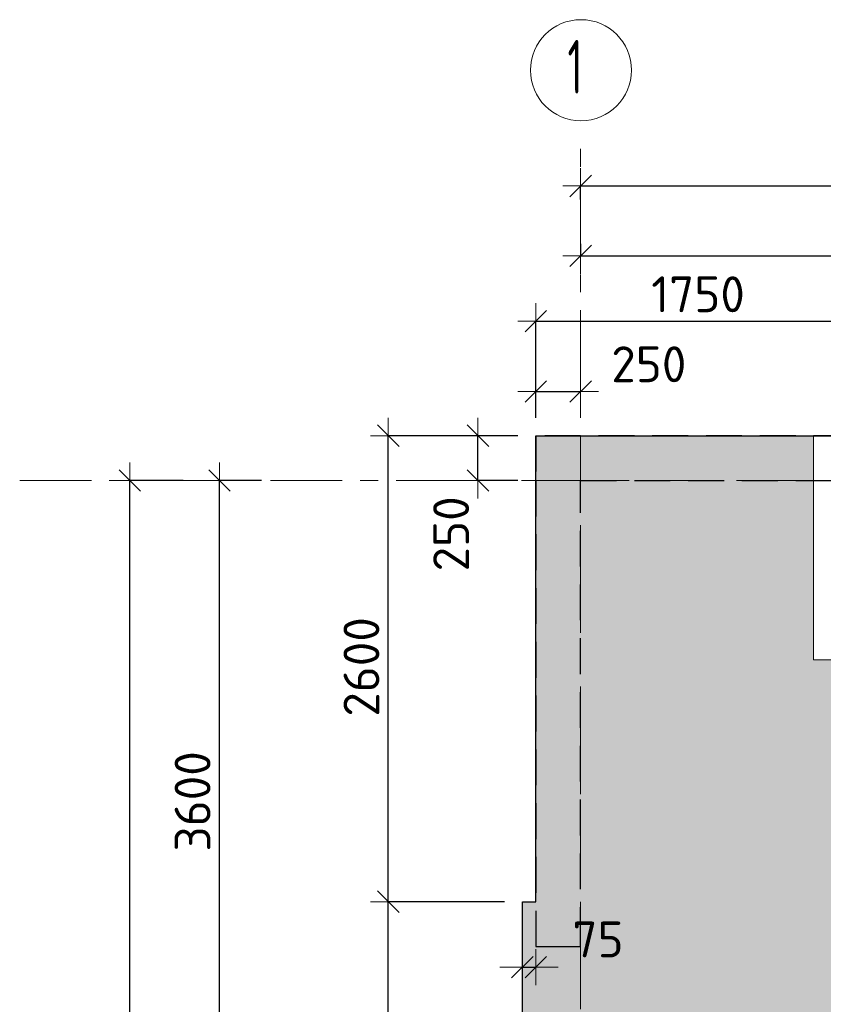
# Model space of a CAD drawing. Header units: metres. Extents: x -38 to 89, y -15 to 19.
# Tile 11 of 120: x -2.63 to 1.85, y 13.48 to 18.97. Entities that reach past the tile are written whole.
import ezdxf

# ---------------------------------------------------------------- set-up
doc = ezdxf.new("R2010")
doc.units = ezdxf.units.M
doc.header["$PDMODE"] = 65
for name, pattern in [('______11', [0.5, 0.4, -0.05, 0, -0.05]), ('______2', [0.27, 0.2, -0.07]), ('______5', [1.1, 0.8, -0.1, 0.1, -0.1])]:
    doc.linetypes.add(name, pattern=pattern)
for name, color, linetype, lineweight in [('XR$2$Осевая линия (1)', 7, '______5', 13), ('XR$2$Размерная линия (1)', 7, 'Continuous', 13), ('XR$3$Перекрытие (1)', 7, 'Continuous', 35), ('XR$3$Перекрытие (2)', 7, 'Continuous', 35), ('XR$4$Заливка', 7, 'Continuous', 13), ('XR$4$Перекрытие (1)', 7, 'Continuous', 35), ('XR$4$Перекрытие (2)', 7, 'Continuous', 35), ('XR$4$Размерная линия (1)', 7, 'Continuous', 13), ('XR$6$Стена (1)', 7, 'Continuous', 35)]:
    doc.layers.add(name, color=color, linetype=linetype, lineweight=lineweight)
doc.styles.add('ISOCPEUR', font='txt')
doc.dimstyles.new('DIMSTYLE_13', dxfattribs={"dimtxt": 0.2, "dimasz": 0.2, "dimexe": 0, "dimexo": 1e-06, "dimgap": 0.1, "dimtad": 2, "dimdec": 0, "dimlfac": 1000, "dimrnd": 5, "dimzin": 12, "dimdsep": 46, "dimtxsty": 'ISOCPEUR', "dimblk1": 'ALL_ML_STRICH', "dimblk2": 'ALL_ML_STRICH', "dimsah": 1, "dimcen": 0, "dimse1": 1, "dimse2": 1, "dimclrd": 7, "dimclre": 256, "dimclrt": 7, "dimadec": 0, "dimazin": 0, "dimtfac": 1, "dimtdec": 0, "dimtix": 1, "dimtmove": 2, "dimatfit": 3, "dimfxl": 0, "dimtvp": 1.2, "dimtzin": 0, "dimlwd": 0, "dimlwe": -3, "dimarcsym": 0})
doc.dimstyles.new('DIMSTYLE_3', dxfattribs={"dimtxt": 0.2, "dimasz": 0.2, "dimexe": 0, "dimexo": 0, "dimgap": 0.1, "dimtad": 2, "dimdec": 0, "dimlfac": 1000, "dimrnd": 5, "dimzin": 12, "dimdsep": 46, "dimtxsty": 'ISOCPEUR', "dimblk1": 'ALL_ML_STRICH', "dimblk2": 'ALL_ML_STRICH', "dimsah": 1, "dimcen": 0, "dimclrd": 7, "dimclre": 256, "dimclrt": 7, "dimadec": 0, "dimazin": 0, "dimtfac": 1, "dimtdec": 0, "dimtix": 1, "dimtmove": 2, "dimatfit": 3, "dimfxl": 0, "dimtzin": 0, "dimlwd": 0, "dimlwe": -3, "dimarcsym": 0})
doc.dimstyles.new('DIMSTYLE_6', dxfattribs={"dimtxt": 0.2, "dimasz": 0.2, "dimexe": 0, "dimexo": 0, "dimgap": 0.1, "dimtad": 2, "dimdec": 0, "dimlfac": 1000, "dimrnd": 5, "dimzin": 12, "dimdsep": 46, "dimtxsty": 'ISOCPEUR', "dimblk1": 'ALL_ML_STRICH', "dimblk2": 'ALL_ML_STRICH', "dimsah": 1, "dimcen": 0, "dimclrd": 7, "dimclre": 256, "dimclrt": 7, "dimadec": 0, "dimazin": 0, "dimtfac": 1, "dimtdec": 0, "dimtix": 1, "dimtmove": 2, "dimatfit": 3, "dimfxl": 0, "dimtvp": 1.2, "dimtzin": 0, "dimlwd": 0, "dimlwe": -3, "dimarcsym": 0})

# ---------------------------------------------------------------- blocks, each defined once
blk = doc.blocks.new('ALL_ML_STRICH')
at = {"color": 0, "linetype": 'ByBlock', "lineweight": -2}
for p, q in [((-0.3, -0.3), (0.3, 0.3)), ((0, -0.5), (0, 0.5)), ((-1, 0), (0.5, 0))]:
    blk.add_line(p, q, dxfattribs=at)
blk = doc.blocks.new('*D19')
at = {"layer": 'DEFPOINTS', "color": 7, "linetype": 'Continuous', "lineweight": 13, "transparency": 33554687}
for p in [(0.5, 18.0429), (0.5, 17.9468), (61.6, 17.1197)]:
    blk.add_point(p, dxfattribs=at)
at = {"layer": 'XR$2$Размерная линия (1)', "color": 9, "linetype": 'Continuous', "lineweight": -2, "true_color": 0xc7c7c7, "transparency": 33554687}
for p, q in [((0.5, 17.9668), (0.5, 18.0429)), ((61.6, 17.1397), (61.6, 18.0429))]:
    blk.add_line(p, q, dxfattribs=at)
at = {"layer": 'XR$2$Размерная линия (1)', "color": 7, "linetype": 'Continuous', "lineweight": -2, "transparency": 33554687}
blk.add_line((0.5, 18.0429), (61.6, 18.0429), dxfattribs=at)
at = {"layer": 'XR$2$Размерная линия (1)', "color": 7, "linetype": 'Continuous', "lineweight": 13, "transparency": 33554687, "xscale": 0.2, "yscale": 0.2, "zscale": 0.2, "rotation": 180}
blk.add_blockref('ALL_ML_STRICH', (0.5, 18.0429), dxfattribs=at)
at = {"layer": 'XR$2$Размерная линия (1)', "color": 7, "linetype": 'Continuous', "lineweight": 13, "transparency": 33554687, "xscale": 0.2, "yscale": 0.2, "zscale": 0.2}
blk.add_blockref('ALL_ML_STRICH', (61.6, 18.0429), dxfattribs=at)
at = {"layer": 'XR$2$Размерная линия (1)', "color": 7, "linetype": 'Continuous', "lineweight": 13, "transparency": 33554687, "insert": (31.1, 18.1929), "char_height": 0.2, "width": 1, "attachment_point": 5, "style": 'ISOCPEUR'}
blk.add_mtext('\\A1;{61100}', dxfattribs=at)
blk = doc.blocks.new('*D20')
at = {"layer": 'DEFPOINTS', "color": 7, "linetype": 'Continuous', "lineweight": 13, "transparency": 33554687}
for p in [(4.5, 17.7612), (0.5, 17.7395), (0.5, 17.6528)]:
    blk.add_point(p, dxfattribs=at)
at = {"layer": 'XR$2$Размерная линия (1)', "color": 9, "linetype": 'Continuous', "lineweight": -2, "true_color": 0xc7c7c7, "transparency": 33554687}
for p, q in [((4.5, 17.7412), (4.5, 17.6528)), ((0.5, 17.7195), (0.5, 17.6528))]:
    blk.add_line(p, q, dxfattribs=at)
at = {"layer": 'XR$2$Размерная линия (1)', "color": 7, "linetype": 'Continuous', "lineweight": -2, "transparency": 33554687}
blk.add_line((0.5, 17.6528), (4.5, 17.6528), dxfattribs=at)
at = {"layer": 'XR$2$Размерная линия (1)', "color": 7, "linetype": 'Continuous', "lineweight": 13, "transparency": 33554687, "xscale": 0.2, "yscale": 0.2, "zscale": 0.2, "rotation": 180}
blk.add_blockref('ALL_ML_STRICH', (0.5, 17.6528), dxfattribs=at)
at = {"layer": 'XR$2$Размерная линия (1)', "color": 7, "linetype": 'Continuous', "lineweight": 13, "transparency": 33554687, "xscale": 0.2, "yscale": 0.2, "zscale": 0.2}
blk.add_blockref('ALL_ML_STRICH', (4.5, 17.6528), dxfattribs=at)
at = {"layer": 'XR$2$Размерная линия (1)', "color": 7, "linetype": 'Continuous', "lineweight": 13, "transparency": 33554687, "insert": (2.5, 17.8028), "char_height": 0.2, "width": 0.8, "attachment_point": 5, "style": 'ISOCPEUR'}
blk.add_mtext('\\A1;{4000}', dxfattribs=at)
blk = doc.blocks.new('*D33')
at = {"layer": 'DEFPOINTS', "color": 7, "linetype": 'Continuous', "lineweight": 13, "transparency": 33554687}
for p in [(-1.6986, 16.4), (-2.2938, 0), (-2.0153, 0)]:
    blk.add_point(p, dxfattribs=at)
at = {"layer": 'XR$2$Размерная линия (1)', "color": 9, "linetype": 'Continuous', "lineweight": -2, "true_color": 0xc7c7c7, "transparency": 33554687}
for p, q in [((-1.7186, 16.4), (-2.0153, 16.4)), ((-2.2738, 0), (-2.0153, 0))]:
    blk.add_line(p, q, dxfattribs=at)
at = {"layer": 'XR$2$Размерная линия (1)', "color": 7, "linetype": 'Continuous', "lineweight": -2, "transparency": 33554687}
blk.add_line((-2.0153, 0), (-2.0153, 16.4), dxfattribs=at)
at = {"layer": 'XR$2$Размерная линия (1)', "color": 7, "linetype": 'Continuous', "lineweight": 13, "transparency": 33554687, "xscale": 0.2, "yscale": 0.2, "zscale": 0.2}
for p, rotation in [((-2.0153, 16.4), 90), ((-2.0153, 0), 270)]:
    blk.add_blockref('ALL_ML_STRICH', p, dxfattribs=dict(at, rotation=rotation))
at = {"layer": 'XR$2$Размерная линия (1)', "color": 7, "linetype": 'Continuous', "lineweight": 13, "transparency": 33554687, "insert": (-2.1653, 8.22), "char_height": 0.2, "width": 1, "attachment_point": 5, "rotation": 90, "style": 'ISOCPEUR'}
blk.add_mtext('\\A1;{16400}', dxfattribs=at)
blk = doc.blocks.new('*D38')
at = {"layer": 'DEFPOINTS', "color": 7, "linetype": 'Continuous', "lineweight": 13, "transparency": 33554687}
for p in [(-1.2605, 16.4), (-1.5153, 12.8), (-1.3472, 12.8)]:
    blk.add_point(p, dxfattribs=at)
at = {"layer": 'XR$2$Размерная линия (1)', "color": 9, "linetype": 'Continuous', "lineweight": -2, "true_color": 0xc7c7c7, "transparency": 33554687}
for p, q in [((-1.2805, 16.4), (-1.5153, 16.4)), ((-1.3672, 12.8), (-1.5153, 12.8))]:
    blk.add_line(p, q, dxfattribs=at)
at = {"layer": 'XR$2$Размерная линия (1)', "color": 7, "linetype": 'Continuous', "lineweight": -2, "transparency": 33554687}
blk.add_line((-1.5153, 12.8), (-1.5153, 16.4), dxfattribs=at)
at = {"layer": 'XR$2$Размерная линия (1)', "color": 7, "linetype": 'Continuous', "lineweight": 13, "transparency": 33554687, "xscale": 0.2, "yscale": 0.2, "zscale": 0.2}
for p, rotation in [((-1.5153, 16.4), 90), ((-1.5153, 12.8), 270)]:
    blk.add_blockref('ALL_ML_STRICH', p, dxfattribs=dict(at, rotation=rotation))
at = {"layer": 'XR$2$Размерная линия (1)', "color": 7, "linetype": 'Continuous', "lineweight": 13, "transparency": 33554687, "insert": (-1.6653, 14.61), "char_height": 0.2, "width": 0.8, "attachment_point": 5, "rotation": 90, "style": 'ISOCPEUR'}
blk.add_mtext('\\A1;{3600}', dxfattribs=at)
blk = doc.blocks.new('*D46')
at = {"layer": 'DEFPOINTS', "color": 7, "linetype": 'Continuous', "lineweight": 13, "transparency": 33554687}
for p in [(0.25, 16.65), (-0.0731, 16.4), (0.25, 16.4)]:
    blk.add_point(p, dxfattribs=at)
at = {"layer": 'XR$4$Размерная линия (1)', "color": 9, "linetype": 'Continuous', "lineweight": -2, "true_color": 0xc7c7c7, "transparency": 33554687}
for p, q in [((0.15, 16.65), (-0.0731, 16.65)), ((0.15, 16.4), (-0.0731, 16.4))]:
    blk.add_line(p, q, dxfattribs=at)
at = {"layer": 'XR$4$Размерная линия (1)', "color": 7, "linetype": 'Continuous', "lineweight": -2, "transparency": 33554687}
blk.add_line((-0.0731, 16.4), (-0.0731, 16.65), dxfattribs=at)
at = {"layer": 'XR$4$Размерная линия (1)', "color": 7, "linetype": 'Continuous', "lineweight": 13, "transparency": 33554687, "xscale": 0.2, "yscale": 0.2, "zscale": 0.2}
for p, rotation in [((-0.0731, 16.65), 90), ((-0.0731, 16.4), 270)]:
    blk.add_blockref('ALL_ML_STRICH', p, dxfattribs=dict(at, rotation=rotation))
at = {"layer": 'XR$4$Размерная линия (1)', "color": 7, "linetype": 'Continuous', "lineweight": 13, "transparency": 33554687, "insert": (-0.2227, 16.1022), "char_height": 0.2, "width": 0.6, "attachment_point": 5, "rotation": 90, "style": 'ISOCPEUR'}
blk.add_mtext('\\A1;{250}', dxfattribs=at)
blk = doc.blocks.new('*D494')
at = {"layer": 'DEFPOINTS', "color": 7, "linetype": 'Continuous', "lineweight": 13, "transparency": 33554687}
for p in [(0.175, 14.05), (-0.5731, -0.25), (0.25, -0.25)]:
    blk.add_point(p, dxfattribs=at)
at = {"layer": 'XR$4$Размерная линия (1)', "color": 9, "linetype": 'Continuous', "lineweight": -2, "true_color": 0xc7c7c7, "transparency": 33554687}
for p, q in [((0.075, 14.05), (-0.5731, 14.05)), ((0.15, -0.25), (-0.5731, -0.25))]:
    blk.add_line(p, q, dxfattribs=at)
at = {"layer": 'XR$4$Размерная линия (1)', "color": 7, "linetype": 'Continuous', "lineweight": -2, "transparency": 33554687}
blk.add_line((-0.5731, -0.25), (-0.5731, 14.05), dxfattribs=at)
at = {"layer": 'XR$4$Размерная линия (1)', "color": 7, "linetype": 'Continuous', "lineweight": 13, "transparency": 33554687, "xscale": 0.2, "yscale": 0.2, "zscale": 0.2}
for p, rotation in [((-0.5731, 14.05), 90), ((-0.5731, -0.25), 270)]:
    blk.add_blockref('ALL_ML_STRICH', p, dxfattribs=dict(at, rotation=rotation))
at = {"layer": 'XR$4$Размерная линия (1)', "color": 7, "linetype": 'Continuous', "lineweight": 13, "transparency": 33554687, "insert": (-0.7231, 6.92), "char_height": 0.2, "width": 1, "attachment_point": 5, "rotation": 90, "style": 'ISOCPEUR'}
blk.add_mtext('\\A1;{14300}', dxfattribs=at)
blk = doc.blocks.new('*D495')
at = {"layer": 'DEFPOINTS', "color": 7, "linetype": 'Continuous', "lineweight": 13, "transparency": 33554687}
for p in [(0.25, 16.65), (-0.5731, 14.05), (0.175, 14.05)]:
    blk.add_point(p, dxfattribs=at)
at = {"layer": 'XR$4$Размерная линия (1)', "color": 9, "linetype": 'Continuous', "lineweight": -2, "true_color": 0xc7c7c7, "transparency": 33554687}
for p, q in [((0.15, 16.65), (-0.5731, 16.65)), ((0.075, 14.05), (-0.5731, 14.05))]:
    blk.add_line(p, q, dxfattribs=at)
at = {"layer": 'XR$4$Размерная линия (1)', "color": 7, "linetype": 'Continuous', "lineweight": -2, "transparency": 33554687}
blk.add_line((-0.5731, 14.05), (-0.5731, 16.65), dxfattribs=at)
at = {"layer": 'XR$4$Размерная линия (1)', "color": 7, "linetype": 'Continuous', "lineweight": 13, "transparency": 33554687, "xscale": 0.2, "yscale": 0.2, "zscale": 0.2}
for p, rotation in [((-0.5731, 16.65), 90), ((-0.5731, 14.05), 270)]:
    blk.add_blockref('ALL_ML_STRICH', p, dxfattribs=dict(at, rotation=rotation))
at = {"layer": 'XR$4$Размерная линия (1)', "color": 7, "linetype": 'Continuous', "lineweight": 13, "transparency": 33554687, "insert": (-0.7231, 15.36), "char_height": 0.2, "width": 0.8, "attachment_point": 5, "rotation": 90, "style": 'ISOCPEUR'}
blk.add_mtext('\\A1;{2600}', dxfattribs=at)
blk = doc.blocks.new('*D496')
at = {"layer": 'DEFPOINTS', "color": 7, "linetype": 'Continuous', "lineweight": 13, "transparency": 33554687}
for p in [(0.25, 16.8966), (0.25, 16.65), (0.5, 16.6745)]:
    blk.add_point(p, dxfattribs=at)
at = {"layer": 'XR$4$Размерная линия (1)', "color": 7, "linetype": 'Continuous', "lineweight": -2, "transparency": 33554687}
blk.add_line((0.25, 16.8966), (0.5, 16.8966), dxfattribs=at)
at = {"layer": 'XR$4$Размерная линия (1)', "color": 7, "linetype": 'Continuous', "lineweight": 13, "transparency": 33554687, "xscale": 0.2, "yscale": 0.2, "zscale": 0.2, "rotation": 180}
blk.add_blockref('ALL_ML_STRICH', (0.25, 16.8966), dxfattribs=at)
at = {"layer": 'XR$4$Размерная линия (1)', "color": 7, "linetype": 'Continuous', "lineweight": 13, "transparency": 33554687, "xscale": 0.2, "yscale": 0.2, "zscale": 0.2}
blk.add_blockref('ALL_ML_STRICH', (0.5, 16.8966), dxfattribs=at)
at = {"layer": 'XR$4$Размерная линия (1)', "color": 7, "linetype": 'Continuous', "lineweight": 13, "transparency": 33554687, "insert": (0.8805, 17.0483), "char_height": 0.2, "width": 0.6, "attachment_point": 5, "style": 'ISOCPEUR'}
blk.add_mtext('\\A1;{250}', dxfattribs=at)
blk = doc.blocks.new('*D497')
at = {"layer": 'DEFPOINTS', "color": 7, "linetype": 'Continuous', "lineweight": 13, "transparency": 33554687}
for p in [(0.25, 17.2887), (0.25, 16.65), (2, 16.65)]:
    blk.add_point(p, dxfattribs=at)
at = {"layer": 'XR$4$Размерная линия (1)', "color": 9, "linetype": 'Continuous', "lineweight": -2, "true_color": 0xc7c7c7, "transparency": 33554687}
for p, q in [((0.25, 16.75), (0.25, 17.2887)), ((2, 16.75), (2, 17.2887))]:
    blk.add_line(p, q, dxfattribs=at)
at = {"layer": 'XR$4$Размерная линия (1)', "color": 7, "linetype": 'Continuous', "lineweight": -2, "transparency": 33554687}
blk.add_line((0.25, 17.2887), (2, 17.2887), dxfattribs=at)
at = {"layer": 'XR$4$Размерная линия (1)', "color": 7, "linetype": 'Continuous', "lineweight": 13, "transparency": 33554687, "xscale": 0.2, "yscale": 0.2, "zscale": 0.2, "rotation": 180}
blk.add_blockref('ALL_ML_STRICH', (0.25, 17.2887), dxfattribs=at)
at = {"layer": 'XR$4$Размерная линия (1)', "color": 7, "linetype": 'Continuous', "lineweight": 13, "transparency": 33554687, "xscale": 0.2, "yscale": 0.2, "zscale": 0.2}
blk.add_blockref('ALL_ML_STRICH', (2, 17.2887), dxfattribs=at)
at = {"layer": 'XR$4$Размерная линия (1)', "color": 7, "linetype": 'Continuous', "lineweight": 13, "transparency": 33554687, "insert": (1.155, 17.4387), "char_height": 0.2, "width": 0.8, "attachment_point": 5, "style": 'ISOCPEUR'}
blk.add_mtext('\\A1;{1750}', dxfattribs=at)
blk = doc.blocks.new('*D510')
at = {"layer": 'DEFPOINTS', "color": 7, "linetype": 'Continuous', "lineweight": 13, "transparency": 33554687}
for p in [(0.175, 14.05), (0.25, 14.05), (0.175, 13.6854)]:
    blk.add_point(p, dxfattribs=at)
at = {"layer": 'XR$4$Размерная линия (1)', "color": 7, "linetype": 'Continuous', "lineweight": -2, "transparency": 33554687}
blk.add_line((0.175, 13.6854), (0.25, 13.6854), dxfattribs=at)
at = {"layer": 'XR$4$Размерная линия (1)', "color": 7, "linetype": 'Continuous', "lineweight": 13, "transparency": 33554687, "xscale": 0.2, "yscale": 0.2, "zscale": 0.2}
blk.add_blockref('ALL_ML_STRICH', (0.25, 13.6854), dxfattribs=at)
at = {"layer": 'XR$4$Размерная линия (1)', "color": 7, "linetype": 'Continuous', "lineweight": 13, "transparency": 33554687, "xscale": 0.2, "yscale": 0.2, "zscale": 0.2, "rotation": 180}
blk.add_blockref('ALL_ML_STRICH', (0.175, 13.6854), dxfattribs=at)
at = {"layer": 'XR$4$Размерная линия (1)', "color": 7, "linetype": 'Continuous', "lineweight": 13, "transparency": 33554687, "insert": (0.5969, 13.8399), "char_height": 0.2, "width": 0.4, "attachment_point": 5, "style": 'ISOCPEUR'}
blk.add_mtext('\\A1;{75}', dxfattribs=at)

msp = doc.modelspace()

# ---------------------------------------------------------------- hatches: boundary and pattern name
at = {"layer": 'XR$4$Заливка', "linetype": 'Continuous', "lineweight": 13, "true_color": 0xf1f1f1, "transparency": 33554687}
h = msp.add_hatch(color=7, dxfattribs=at)
h.paths.add_polyline_path([(16.1, 14.59), (16.1, 16.65), (7.2, 16.65), (7.2, 15.4), (1.8, 15.4), (1.8, 16.65), (0.25, 16.65), (0.25, 14.05), (0.175, 14.05), (0.175, -0.25), (6.45, -0.25), (6.45, 0.95), (11.85, 0.95), (11.85, -0.25), (16.75, -0.25), (16.75, 0.95), (22.15, 0.95), (22.15, -0.25), (28.375, -0.25), (28.375, 1.2), (32.625, 1.2), (32.625, -0.25), (32.675, -0.25), (32.675, 16.65), (32.625, 16.65), (32.625, 15.4), (26.03, 15.4), (26.03, 16.65), (23.6503, 16.65), (23.6503, 11.79), (21.88, 11.79), (21.88, 16.65), (19.08, 16.65), (19.08, 14.59)])
h.paths.add_polyline_path([(27.93, 14.15), (28.13, 14.15), (28.13, 13.75), (27.93, 13.75)], flags=16)
h.paths.add_polyline_path([(28.33, 10), (28.33, 10.4), (28.53, 10.4), (28.53, 10)], flags=16)
h.paths.add_polyline_path([(28.33, 11.6), (28.53, 11.6), (28.53, 11.2), (28.33, 11.2)], flags=16)
h.paths.add_polyline_path([(28.33, 12.8), (28.53, 12.8), (28.53, 12.4), (28.33, 12.4)], flags=16)
h.paths.add_polyline_path([(21.68, 15.675), (21.73, 15.675), (21.73, 15.625), (21.68, 15.625)], flags=16)
h.paths.add_polyline_path([(21.63, 16.2), (21.53, 16.2), (21.53, 16.4), (21.63, 16.4)], flags=16)
h.paths.add_polyline_path([(1.3, 7.2), (1.3, 7.15), (1.25, 7.15), (1.25, 7.2)], flags=16)
h.paths.add_polyline_path([(30.3763, 5.6203), (30.3523, 5.6281), (30.3319, 5.643), (30.3171, 5.6634), (30.3093, 5.6874), (30.3093, 5.7126), (30.3171, 5.7366), (30.3319, 5.757), (30.3523, 5.7719), (30.3763, 5.7797), (30.4016, 5.7797), (30.4256, 5.7719), (30.446, 5.757), (30.4608, 5.7366), (30.4686, 5.7126), (30.4686, 5.6874), (30.4608, 5.6634), (30.446, 5.643), (30.4256, 5.6281), (30.4016, 5.6203)], flags=16)
h.paths.add_polyline_path([(1.3, 7.45), (1.3, 7.4), (1.25, 7.4), (1.25, 7.45)], flags=16)
h.paths.add_polyline_path([(12.75, 10.1), (12.7, 10.1), (12.7, 10.15), (12.75, 10.15)], flags=16)
h.paths.add_polyline_path([(12.75, 10.65), (12.7, 10.65), (12.7, 10.7), (12.75, 10.7)], flags=16)
h.paths.add_polyline_path([(29.87, 9.6), (29.87, 9.2), (29.67, 9.2), (29.67, 9.6)], flags=16)
h.paths.add_polyline_path([(32.05, 8.93), (32.45, 8.93), (32.45, 8.53), (32.05, 8.53)], flags=16)
h.paths.add_polyline_path([(32.25, 5.54), (32.45, 5.54), (32.45, 5.14), (32.25, 5.14)], flags=16)
h.paths.add_polyline_path([(32.25, 5.82), (32.45, 5.82), (32.45, 5.62), (32.25, 5.62)], flags=16)
h.paths.add_polyline_path([(4.4, 14.95), (4.2, 14.95), (4.2, 15.35), (4.4, 15.35)], flags=16)
h.paths.add_polyline_path([(4.8, 15.35), (4.8, 14.95), (4.6, 14.95), (4.6, 15.35)], flags=16)
h.paths.add_polyline_path([(12.475, 9.2), (12.125, 9.2), (12.125, 9.4), (12.475, 9.4)], flags=16)
h.paths.add_polyline_path([(4.94, 7.2), (4.94, 6.8), (4.54, 6.8), (4.54, 7.2)], flags=16)
h.paths.add_polyline_path([(14.0049, 9.3), (13.6049, 9.3), (13.6049, 9.7), (14.0049, 9.7)], flags=16)
h.paths.add_polyline_path([(14.25, 7.1), (13.85, 7.1), (13.85, 7.32), (14.25, 7.32)], flags=16)
h.paths.add_polyline_path([(19.35, 1), (19.15, 1), (19.15, 1.4), (19.35, 1.4)], flags=16)
h.paths.add_polyline_path([(19.35, 4.32), (19.3, 4.32), (19.3, 4.37), (19.35, 4.37)], flags=16)
h.paths.add_polyline_path([(19.75, 1), (19.55, 1), (19.55, 1.4), (19.75, 1.4)], flags=16)
h.paths.add_polyline_path([(21.45, 7.2), (21.45, 6.85), (21.25, 6.85), (21.25, 7.2)], flags=16)
h.paths.add_polyline_path([(21.65, 6.87), (21.65, 7.27), (22.05, 7.27), (22.05, 6.87)], flags=16)
h.paths.add_polyline_path([(19.35, 4.92), (19.35, 4.87), (19.3, 4.87), (19.3, 4.92)], flags=16)
h.paths.add_polyline_path([(22.795, 9.52), (23.295, 9.52), (23.295, 9.36), (22.795, 9.36)], flags=16)
h.paths.add_polyline_path([(19.325, 7.2), (19.325, 6.85), (19.125, 6.85), (19.125, 7.2)], flags=16)
h.paths.add_polyline_path([(16.17, 4.72), (16.17, 5.12), (16.57, 5.12), (16.57, 4.72)], flags=16)
h.paths.add_polyline_path([(22.58, 9.505), (22.58, 9.125), (21.88, 9.125), (21.88, 9.505)], flags=16)
h.paths.add_polyline_path([(8.85, 1), (8.85, 1.4), (9.05, 1.4), (9.05, 1)], flags=16)
h.paths.add_polyline_path([(9.25, 1.4), (9.45, 1.4), (9.45, 1), (9.25, 1)], flags=16)
h.paths.add_polyline_path([(23.445, 9.36), (23.445, 9.52), (23.715, 9.52), (23.715, 9.36)], flags=16)
h.paths.add_polyline_path([(23.8, 4.92), (23.85, 4.92), (23.85, 4.87), (23.8, 4.87)], flags=16)
h.paths.add_polyline_path([(25.98, 16.4), (25.98, 16.3), (25.78, 16.3), (25.78, 16.4)], flags=16)
h.paths.add_polyline_path([(26.233, 4.8037), (26.2181, 4.8241), (26.2103, 4.8481), (26.2103, 4.8733), (26.2181, 4.8973), (26.233, 4.9177), (26.2534, 4.9326), (26.2774, 4.9404), (26.3026, 4.9404), (26.3266, 4.9326), (26.347, 4.9177), (26.3619, 4.8973), (26.3697, 4.8733), (26.3697, 4.8481), (26.3619, 4.8241), (26.347, 4.8037), (26.3266, 4.7888), (26.3026, 4.781), (26.2774, 4.781), (26.2534, 4.7888)], flags=16)
h.paths.add_polyline_path([(25.85, 6.87), (25.85, 7.27), (26.25, 7.27), (26.25, 6.87)], flags=16)
h.paths.add_polyline_path([(23.85, 4.37), (23.85, 4.32), (23.8, 4.32), (23.8, 4.37)], flags=16)
h.paths.add_polyline_path([(26.23, 14.6), (26.43, 14.6), (26.43, 14.2), (26.23, 14.2)], flags=16)
h.paths.add_polyline_path([(5.73, 10.925), (5.73, 10.675), (5.48, 10.675), (5.48, 10.925)], flags=16)
h.paths.add_polyline_path([(6.1, 11.5), (6.3, 11.5), (6.3, 11.15), (6.1, 11.15)], flags=16)
h.paths.add_polyline_path([(6.02, 11.5), (6.02, 11.1), (5.62, 11.1), (5.62, 11.5)], flags=16)
h.paths.add_polyline_path([(5.2, 11.5), (5.4, 11.5), (5.4, 11.15), (5.2, 11.15)], flags=16)
h.paths.add_polyline_path([(7.7499, 11.775), (7.7499, 11.725), (7.6999, 11.725), (7.6999, 11.775)], flags=16)
h.paths.add_polyline_path([(12.1, 11.48), (12.1, 11.88), (12.5, 11.88), (12.5, 11.48)], flags=16)
h.paths.add_polyline_path([(26.23, 15.2), (26.43, 15.2), (26.43, 14.8), (26.23, 14.8)], flags=16)
h.paths.add_polyline_path([(26.23, 13), (26.23, 13.4), (26.43, 13.4), (26.43, 13)], flags=16)
h.paths.add_polyline_path([(26.23, 9.53), (26.63, 9.53), (26.63, 9.13), (26.23, 9.13)], flags=16)
h.paths.add_polyline_path([(23.625, 6.47), (23.625, 6.67), (23.825, 6.67), (23.825, 6.47)], flags=16)
h.paths.add_polyline_path([(23.51, 7.17), (23.91, 7.17), (23.91, 6.87), (23.51, 6.87)], flags=16)
h.paths.add_polyline_path([(21.6895, 4.8733), (21.6895, 4.8481), (21.6817, 4.8241), (21.6669, 4.8037), (21.6465, 4.7888), (21.6225, 4.781), (21.5973, 4.781), (21.5733, 4.7888), (21.5528, 4.8037), (21.538, 4.8241), (21.5302, 4.8481), (21.5302, 4.8733), (21.538, 4.8973), (21.5528, 4.9177), (21.5733, 4.9326), (21.5973, 4.9404), (21.6225, 4.9404), (21.6465, 4.9326), (21.6669, 4.9177), (21.6817, 4.8973)], flags=16)
h.paths.add_polyline_path([(28.33, 13.4), (28.53, 13.4), (28.53, 13), (28.33, 13)], flags=16)
h.paths.add_polyline_path([(13.85, 5.21), (13.85, 5.56), (14.05, 5.56), (14.05, 5.21)], flags=16)
h.paths.add_polyline_path([(13.65, 5.42), (13.65, 5.02), (13.25, 5.02), (13.25, 5.42)], flags=16)
h.paths.add_polyline_path([(13.85, 4.68), (13.85, 5.13), (14.1, 5.13), (14.1, 4.68)], flags=16)
h.paths.add_polyline_path([(13.65, 4.9), (13.65, 4.7), (13.3, 4.7), (13.3, 4.9)], flags=16)
h.paths.add_polyline_path([(16.46, 7.55), (16.46, 7.9), (16.66, 7.9), (16.66, 7.55)], flags=16)
h.paths.add_polyline_path([(11.4302, 5.0967), (11.438, 5.0727), (11.438, 5.0475), (11.4302, 5.0235), (11.4153, 5.003), (11.3949, 4.9882), (11.3709, 4.9804), (11.3457, 4.9804), (11.3217, 4.9882), (11.3013, 5.003), (11.2864, 5.0235), (11.2786, 5.0475), (11.2786, 5.0727), (11.2864, 5.0967), (11.3013, 5.1171), (11.3217, 5.132), (11.3457, 5.1398), (11.3709, 5.1398), (11.3949, 5.132), (11.4153, 5.1171)], flags=16)
h.paths.add_polyline_path([(9.25, 4.0881), (9.35, 4.0881), (9.35, 3.8881), (9.25, 3.8881)], flags=16)
h.paths.add_polyline_path([(8.3403, 3.521), (8.5403, 3.521), (8.5403, 3.421), (8.3403, 3.421)], flags=16)
h.paths.add_polyline_path([(15.37, 7.1), (15.37, 7.3), (15.57, 7.3), (15.57, 7.1)], flags=16)
h.paths.add_polyline_path([(17.11, 7.65), (17.11, 7.4), (16.86, 7.4), (16.86, 7.65)], flags=16)
h.paths.add_polyline_path([(16.37, 7.3), (16.57, 7.3), (16.57, 7.1), (16.37, 7.1)], flags=16)
h.paths.add_polyline_path([(13.65, 5.7), (13.65, 5.5), (13.3, 5.5), (13.3, 5.7)], flags=16)
h.paths.add_polyline_path([(28.33, 13.6), (28.33, 14), (28.53, 14), (28.53, 13.6)], flags=16)
h.paths.add_polyline_path([(9.275, 6.87), (9.325, 6.87), (9.325, 6.82), (9.275, 6.82)], flags=16)
h.paths.add_polyline_path([(16.86, 9.09), (16.86, 9.49), (17.26, 9.49), (17.26, 9.09)], flags=16)
h.paths.add_polyline_path([(12.7, 7.75), (12.9, 7.75), (12.9, 7.4), (12.7, 7.4)], flags=16)
h.paths.add_polyline_path([(9.275, 6.32), (9.325, 6.32), (9.325, 6.27), (9.275, 6.27)], flags=16)
h.paths.add_polyline_path([(17.5, 9.28), (17.5, 9.08), (17.3, 9.08), (17.3, 9.28)], flags=16)
h.paths.add_polyline_path([(16.86, 8.8), (16.86, 9), (17.21, 9), (17.21, 8.8)], flags=16)
h.paths.add_polyline_path([(18.38, 9.485), (18.63, 9.485), (18.63, 9.235), (18.38, 9.235)], flags=16)
h.paths.add_polyline_path([(8.7, 5.18), (8.7, 5.38), (9.05, 5.38), (9.05, 5.18)], flags=16)
h.paths.add_polyline_path([(28.53, 15.2), (28.53, 14.8), (28.33, 14.8), (28.33, 15.2)], flags=16)
h.paths.add_polyline_path([(4.265, 12.51), (4.265, 12.71), (4.365, 12.71), (4.365, 12.51)], flags=16)
h.paths.add_polyline_path([(4.635, 12.19), (4.735, 12.19), (4.735, 11.99), (4.635, 11.99)], flags=16)
h.paths.add_polyline_path([(7.1499, 11.725), (7.1499, 11.775), (7.1999, 11.775), (7.1999, 11.725)], flags=16)
h.paths.add_polyline_path([(18.68, 14.54), (18.88, 14.54), (18.88, 14.14), (18.68, 14.14)], flags=16)
h.paths.add_polyline_path([(28.33, 14.6), (28.53, 14.6), (28.53, 14.2), (28.33, 14.2)], flags=16)
h.paths.add_polyline_path([(0.535, 9.09), (0.635, 9.09), (0.635, 8.89), (0.535, 8.89)], flags=16)
h.paths.add_polyline_path([(26.23, 13.6), (26.23, 14), (26.43, 14), (26.43, 13.6)], flags=16)
h.paths.add_polyline_path([(0.535, 6.41), (0.635, 6.41), (0.635, 6.21), (0.535, 6.21)], flags=16)
h.paths.add_polyline_path([(7.815, 9.22), (7.815, 9.38), (8.475, 9.38), (8.475, 9.22)], flags=16)
h.paths.add_polyline_path([(0.7, 7.45), (0.75, 7.45), (0.75, 7.4), (0.7, 7.4)], flags=16)
h.paths.add_polyline_path([(8.645, 9.38), (9.115, 9.38), (9.115, 9.22), (8.645, 9.22)], flags=16)
h.paths.add_polyline_path([(0.75, 7.2), (0.75, 7.15), (0.7, 7.15), (0.7, 7.2)], flags=16)

# ---------------------------------------------------------------- linework, layer by layer
at = {"layer": 'XR$2$Осевая линия (1)', "color": 253, "linetype": '______11', "lineweight": 13, "true_color": 0xa0a0a0, "transparency": 33554687}
for p, q in [((0.5, -2.65), (0.5, 18.35)), ((-2.63, 16.4), (62.6, 16.4))]:
    msp.add_line(p, q, dxfattribs=at)
at = {"layer": 'XR$2$Осевая линия (1)', "color": 7, "linetype": 'Continuous', "lineweight": 13, "transparency": 33554687}
msp.add_circle((0.5019, 18.6886), 0.2819, dxfattribs=at)
at = {"layer": 'XR$3$Перекрытие (1)', "color": 7, "linetype": 'Continuous', "lineweight": 13, "transparency": 33554687}
for p, q in [((0.25, 14.05), (0.25, 16.65)), ((2, 16.65), (0.25, 16.65)), ((0.175, 14.05), (0.25, 14.05)), ((0.175, 14.05), (0.175, -0.25))]:
    msp.add_line(p, q, dxfattribs=at)
at = {"layer": 'XR$3$Перекрытие (2)', "color": 7, "linetype": 'Continuous', "lineweight": 13, "transparency": 33554687}
for p, q in [((1.8, 16.65), (1.8, 15.4)), ((7.2, 16.65), (1.8, 16.65)), ((1.8, 15.4), (7.2, 15.4))]:
    msp.add_line(p, q, dxfattribs=at)
at = {"layer": 'XR$4$Перекрытие (1)', "color": 7, "linetype": 'Continuous', "lineweight": 25, "transparency": 33554687}
for p, q in [((0.25, 14.05), (0.25, 16.65)), ((0.25, 16.65), (2, 16.65)), ((0.175, -0.25), (0.175, 14.05)), ((0.175, 14.05), (0.25, 14.05))]:
    msp.add_line(p, q, dxfattribs=at)
at = {"layer": 'XR$4$Перекрытие (2)', "color": 7, "linetype": '______2', "lineweight": 18, "transparency": 33554687}
for p, q in [((1.8, 15.4), (1.8, 16.65)), ((7.2, 15.4), (1.8, 15.4))]:
    msp.add_line(p, q, dxfattribs=at)
at = {"layer": 'XR$6$Стена (1)', "color": 253, "linetype": '______2', "lineweight": -3, "true_color": 0xa0a0a0, "transparency": 33554687}
for p, q in [((4.4, 16.65), (0.25, 16.65)), ((0.25, 16.65), (0.25, 16.4)), ((0.25, 16.4), (0.25, 13.8)), ((0.5, 13.82), (0.5, 16.4)), ((0.5, 16.4), (2.45, 16.4)), ((0.25, 13.8), (0.37, 13.8)), ((0.37, 13.8), (0.5, 13.8)), ((0.5, 13.8), (0.5, 13.82))]:
    msp.add_line(p, q, dxfattribs=at)

# ---------------------------------------------------------------- texts
at = {"layer": 'XR$2$Осевая линия (1)', "color": 7, "linetype": 'Continuous', "lineweight": 13, "transparency": 33554687, "insert": (0.4269, 18.5581), "char_height": 0.3, "width": 0.233333, "attachment_point": 7, "style": 'ISOCPEUR'}
msp.add_mtext('\\W0.56;1', dxfattribs=at)

# ---------------------------------------------------------------- dimensions: what is measured, and where the dimension line sits
at = {"layer": 'XR$2$Размерная линия (1)', "color": 7, "linetype": 'Continuous', "lineweight": 13, "transparency": 33554687}
for base, p1, p2, picture, middle in [((61.6, 18.0429), (0.5, 17.9668), (61.6, 17.1397), '*D19', (31.1, 18.1929)), ((4.5, 17.6528), (0.5, 17.7195), (4.5, 17.7412), '*D20', (2.5, 17.8028))]:
    dim = msp.add_linear_dim(base=base, p1=p1, p2=p2, dimstyle='DIMSTYLE_3', override={"dimpost": '<>', "dimclrd": 7, "dimclre": 9, "dimclrt": 7, "dimlwd": 0, "dimlwe": 65533}, dxfattribs=at)
    dim.commit()
    dim.dimension.update_dxf_attribs({"geometry": picture, "text_midpoint": middle, "dimtype": 160})
for base, p1, p2, picture, middle in [((-2.0153, 16.4), (-2.2738, 0), (-1.7186, 16.4), '*D33', (-2.1653, 8.22)), ((-1.5153, 16.4), (-1.3672, 12.8), (-1.2805, 16.4), '*D38', (-1.6653, 14.61))]:
    dim = msp.add_linear_dim(base=base, p1=p1, p2=p2, angle=90, dimstyle='DIMSTYLE_3', override={"dimpost": '<>', "dimclrd": 7, "dimclre": 9, "dimclrt": 7, "dimlwd": 0, "dimlwe": 65533}, dxfattribs=at)
    dim.commit()
    dim.dimension.update_dxf_attribs({"geometry": picture, "text_midpoint": middle, "dimtype": 160})
at = {"layer": 'XR$4$Размерная линия (1)', "color": 7, "linetype": 'Continuous', "lineweight": 13, "transparency": 33554687}
for base, p1, p2, dimstyle, picture, middle in [((2, 17.2887), (0.25, 16.75), (2, 16.75), 'DIMSTYLE_3', '*D497', (1.155, 17.4387)), ((0.5, 16.8966), (0.25, 16.65), (0.5, 16.6745), 'DIMSTYLE_13', '*D496', (0.8805, 17.0483)), ((0.25, 13.6854), (0.175, 14.05), (0.25, 14.05), 'DIMSTYLE_13', '*D510', (0.5969, 13.8399))]:
    dim = msp.add_linear_dim(base=base, p1=p1, p2=p2, dimstyle=dimstyle, override={"dimpost": '<>', "dimclrd": 7, "dimclre": 9, "dimclrt": 7, "dimlwd": 0, "dimlwe": 65533}, dxfattribs=at)
    dim.commit()
    dim.dimension.update_dxf_attribs({"geometry": picture, "text_midpoint": middle, "dimtype": 160})
for base, p1, p2, dimstyle, picture, middle in [((-0.5731, 16.65), (0.075, 14.05), (0.15, 16.65), 'DIMSTYLE_3', '*D495', (-0.7231, 15.36)), ((-0.0731, 16.65), (0.15, 16.4), (0.15, 16.65), 'DIMSTYLE_6', '*D46', (-0.2227, 16.1022)), ((-0.5731, 14.05), (0.15, -0.25), (0.075, 14.05), 'DIMSTYLE_3', '*D494', (-0.7231, 6.92))]:
    dim = msp.add_linear_dim(base=base, p1=p1, p2=p2, angle=90, dimstyle=dimstyle, override={"dimpost": '<>', "dimclrd": 7, "dimclre": 9, "dimclrt": 7, "dimlwd": 0, "dimlwe": 65533}, dxfattribs=at)
    dim.commit()
    dim.dimension.update_dxf_attribs({"geometry": picture, "text_midpoint": middle, "dimtype": 160})

doc.saveas('drawing.dxf')
